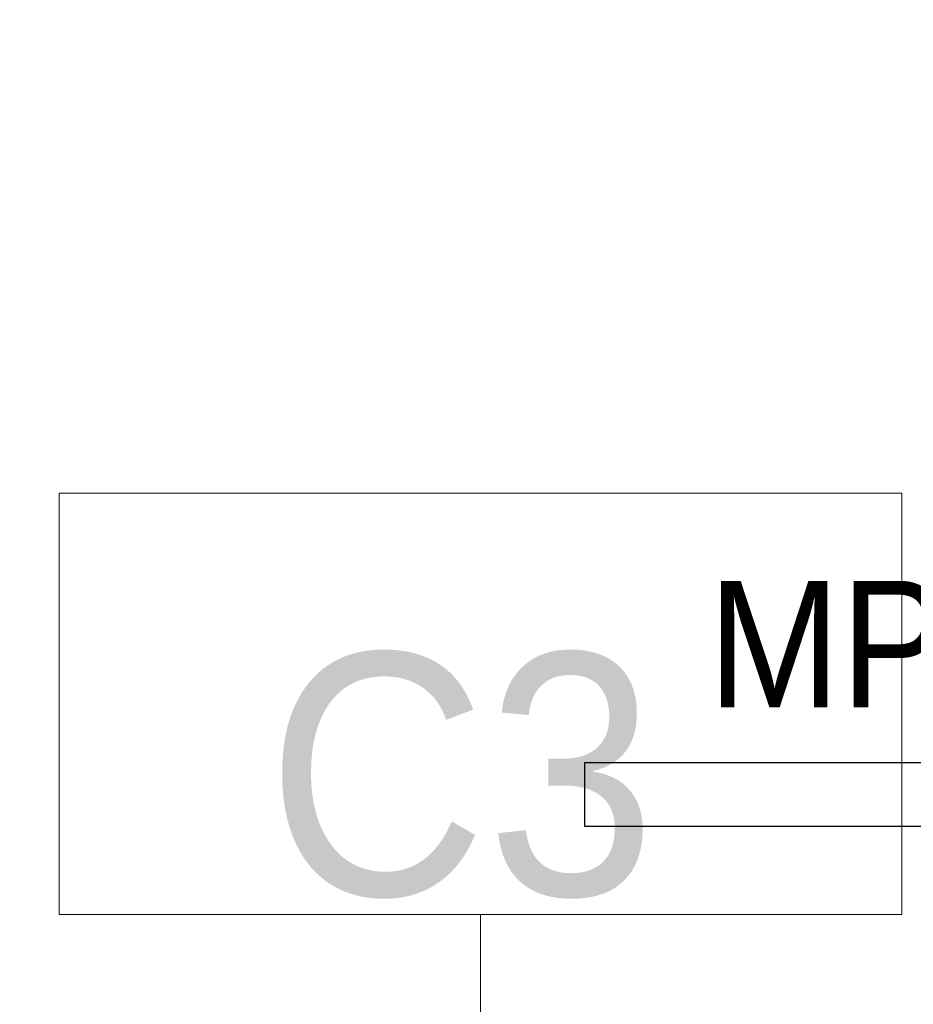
# Model space of a CAD drawing. Header units: centimetres. Extents: x -1631 to 21770, y -8842 to 3590.
# Tile 37 of 142: x 299 to 384, y 1074 to 1167. Entities that reach past the tile are written whole.
import ezdxf

# ---------------------------------------------------------------- set-up
doc = ezdxf.new("R2010")
doc.units = ezdxf.units.CM
doc.linetypes.add('Dash', pattern=[60, 30, -30])
doc.layers.add('A-DETL', color=90, linetype='Continuous', lineweight=9)
doc.layers.add('A-WALL-IDEN', color=211, linetype='Continuous', lineweight=13)
doc.layers.add('E_oprawy', color=12, linetype='Continuous')
doc.styles.add('Arial', font='arial.ttf', dxfattribs={"width": 0.9, "height": 18})
doc.styles.add('Arial_12', font='arial.ttf', dxfattribs={"width": 0.9, "height": 23})

# ---------------------------------------------------------------- blocks, each defined once
blk = doc.blocks.new('ET sciana_AT7 - 10mm-2270614-6_piętro IV __13_80 m_ - stan projektowany')
at = {"layer": 'A-WALL-IDEN'}
for p, q in [((-0.4, 0.196875), (0.4, 0.196875)), ((-0.4, -0.203125), (-0.4, 0.196875)), ((0.4, 0.196875), (0.4, -0.203125)), ((-0.4, -0.203125), (0.4, -0.203125))]:
    blk.add_line(p, q, dxfattribs=at)
blk = doc.blocks.new('MPN2')
at = {"layer": 'E_oprawy', "linetype": 'ByBlock'}
blk.add_lwpolyline([(-60, 3), (-60, -3), (60, -3), (60, 3)], close=True, dxfattribs=at)
at = {"layer": 'E_oprawy', "color": 4, "style": 'Arial', "width": 0.9}
blk.add_text('MPN2', height=12, dxfattribs=at).set_placement((-48.273, 8.289))

msp = doc.modelspace()

# ---------------------------------------------------------------- linework, layer by layer
at = {"layer": 'A-DETL', "linetype": 'Dash', "lineweight": 25}
msp.add_open_spline([(-555.623, 1472.575), (-478.908, 1472.575), (-450.623, 1472.575), (-439.123, 1472.575), (-439.123, 1461.075), (-439.123, 1432.79), (-439.123, 1329.11), (-439.123, 1326.281), (-439.123, 1289.326), (-402.167, 1289.326), (-399.339, 1289.326), (54.377, 1289.326), (347.204, 1289.326), (391.666, 1289.326), (413.877, 1267.114), (413.877, 1211.148), (413.877, 1019.9)], degree=3, knots=[0, 0, 0, 0, 1.274059, 1.834911, 2.395763, 3.964714, 5.438832, 7.007784, 7.847024, 8.686264, 14.083246, 22.278473, 30.929004, 34.961158, 36.402966, 39.45005, 39.45005, 39.45005, 39.45005], dxfattribs=at)
at = {"layer": 'A-WALL-IDEN'}
msp.add_line((342.927, 1013.376), (342.927, 1082.111), dxfattribs=at)

# ---------------------------------------------------------------- block references
at = {"layer": 'A-WALL-IDEN', "xscale": 99.99999999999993, "yscale": 99.99999999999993, "zscale": 99.99999999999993}
msp.add_blockref('ET sciana_AT7 - 10mm-2270614-6_piętro IV __13_80 m_ - stan projektowany', (342.927, 1102.423), dxfattribs=at)
at = {"layer": 'E_oprawy'}
msp.add_blockref('MPN2', (412.822, 1093.507), dxfattribs=at)

# ---------------------------------------------------------------- texts
at = {"layer": 'A-WALL-IDEN', "insert": (341.116, 1095.265), "char_height": 23, "width": 37.53, "attachment_point": 5, "line_spacing_factor": 0.936439, "style": 'Arial_12'}
msp.add_mtext('\\pxqc,t4.96957,9.93913,14.9087,19.87826,24.84783,29.81739,34.78696,39.75652,44.72609,49.69565,54.66522,59.63478,64.60435,69.57391,74.54348,79.51304,84.48261,89.45217,94.42174,99.3913,104.36087,109.33043,114.3,119.26957,124.23913,129.2087,134.17826,139.14783,144.11739,149.08696,154.05652,159.02609;{C3}', dxfattribs=at)

doc.saveas('drawing.dxf')
